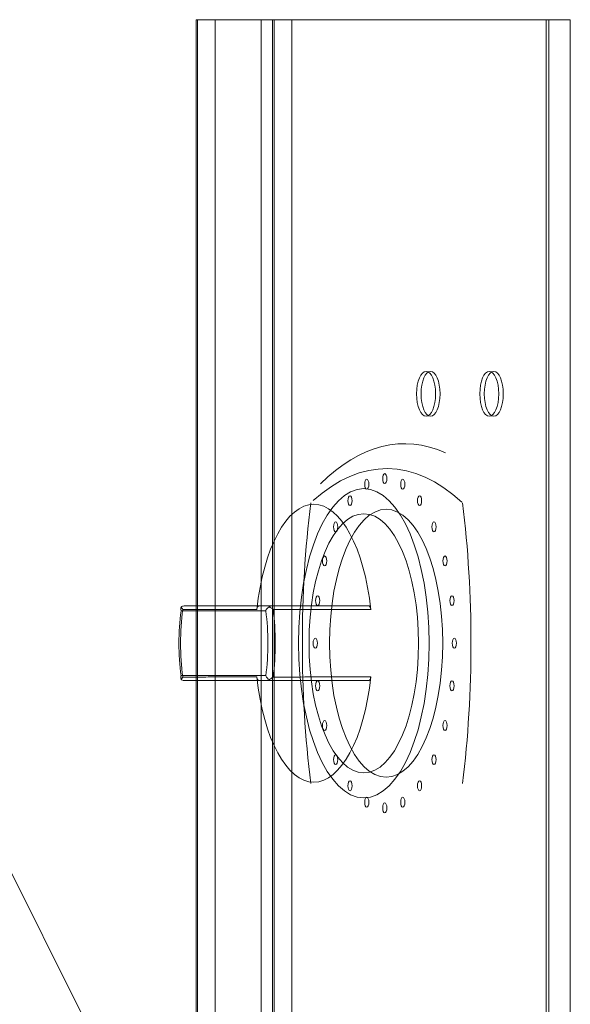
# Model space of a CAD drawing. Header units: millimetres. Extents: x -750 to 72845, y -24282 to 18874.
# Tile 134 of 154: x 70394 to 70505, y 14820 to 15018. Entities that reach past the tile are written whole.
import ezdxf

# ---------------------------------------------------------------- set-up
doc = ezdxf.new("R2010")
doc.units = ezdxf.units.MM
doc.header["$MEASUREMENT"] = 0
doc.layers.add('IRISH HOUSE_HYD AIRPORT_DRAINAGE LAYOUT 1$0$GREY SCALE', color=8, linetype='Continuous')
doc.layers.add('IRISH HOUSE_HYD AIRPORT_DRAINAGE LAYOUT 1$0$GREYSCALE', color=8, linetype='Continuous', lineweight=0)
doc.layers.add('M-MEP-ELPR-EQUIP', color=6, linetype='Continuous', lineweight=20)

# ---------------------------------------------------------------- blocks, each defined once
blk = doc.blocks.new('IRISH HOUSE_HYD AIRPORT_DRAINAGE LAYOUT 1$0$FLOOR PLAN')
at = {"layer": 'IRISH HOUSE_HYD AIRPORT_DRAINAGE LAYOUT 1$0$GREYSCALE', "color": 8, "lineweight": 0, "ltscale": 125}
blk.add_line((20176.39, 15278.36), (21172.83, 13284.48), dxfattribs=at)
at = {"layer": 'IRISH HOUSE_HYD AIRPORT_DRAINAGE LAYOUT 1$0$GREYSCALE', "color": 8, "lineweight": 0, "ltscale": 0.25}
for p, q in [((20429.32, 15018.13), (20429.32, 14216.19)), ((20504.5, 15018.13), (20429.32, 15018.13))]:
    blk.add_line(p, q, dxfattribs=at)
at = {"layer": 'IRISH HOUSE_HYD AIRPORT_DRAINAGE LAYOUT 1$0$GREYSCALE', "color": 8, "lineweight": 0}
for p, q in [((20426.26, 14899.34, 748.61), (20443.29, 14899.34, 785.12)), ((20444.33, 14900.34, 784.98), (20427.04, 14900.34, 747.9)), ((20443.29, 14886.31, 785.12), (20426.26, 14886.31, 748.61)), ((20427.04, 14885.31, 747.9), (20444.33, 14885.31, 784.98))]:
    blk.add_line(p, q, dxfattribs=at)
at = {"layer": 'IRISH HOUSE_HYD AIRPORT_DRAINAGE LAYOUT 1$0$GREYSCALE', "color": 8, "lineweight": 0, "extrusion": (-0.906308, 2.88951e-16, 0.422618)}
for p, q in [((20426.26, 14899.34, 748.61), (20443.29, 14899.34, 785.12)), ((20441.92, 14900.34, 734.75), (20463.97, 14900.34, 782.02)), ((20443.29, 14886.31, 785.12), (20426.26, 14886.31, 748.61)), ((20441.92, 14885.31, 734.75), (20463.97, 14885.31, 782.02))]:
    blk.add_line(p, q, dxfattribs=at)
at = {"layer": 'IRISH HOUSE_HYD AIRPORT_DRAINAGE LAYOUT 1$0$GREYSCALE', "color": 8, "lineweight": 0, "extrusion": (2.94688e-16, 1, -5.17558e-17)}
for p, q in [((20444.33, 14900.34, 784.98), (20427.04, 14900.34, 747.9)), ((20441.92, 14900.34, 734.75), (20463.97, 14900.34, 782.02))]:
    blk.add_line(p, q, dxfattribs=at)
at = {"layer": 'IRISH HOUSE_HYD AIRPORT_DRAINAGE LAYOUT 1$0$GREYSCALE', "color": 8, "lineweight": 0, "extrusion": (-2.94688e-16, -1, 5.17558e-17)}
for p, q in [((20427.04, 14885.31, 747.9), (20444.33, 14885.31, 784.98)), ((20441.92, 14885.31, 734.75), (20463.97, 14885.31, 782.02))]:
    blk.add_line(p, q, dxfattribs=at)
at = {"layer": 'IRISH HOUSE_HYD AIRPORT_DRAINAGE LAYOUT 1$0$GREYSCALE', "color": 8, "lineweight": 0, "extrusion": (0.906308, -5.3388e-16, -0.422618)}
for centre in [(14942.94, 9343.65, 18235.2), (14942.94, 9343.65, 18236.2), (14942.94, 9373.73, 18235.2), (14942.94, 9373.73, 18236.2)]:
    blk.add_circle(centre, 4.51, dxfattribs=at)
at = {"layer": 'IRISH HOUSE_HYD AIRPORT_DRAINAGE LAYOUT 1$0$GREYSCALE', "color": 8, "lineweight": 0, "extrusion": (-0.906308, 5.3388e-16, 0.422618)}
for centre in [(-14942.94, 9343.65, -18235.2), (-14942.94, 9343.65, -18236.2), (-14942.94, 9373.73, -18235.2), (-14942.94, 9373.73, -18236.2)]:
    blk.add_circle(centre, 4.51, dxfattribs=at)
at = {"layer": 'IRISH HOUSE_HYD AIRPORT_DRAINAGE LAYOUT 1$0$GREYSCALE', "color": 8, "lineweight": 0, "extrusion": (-0.906308, 2.88951e-16, 0.422618)}
for centre, radius in [((-14925.9, 9331.12, -18231.89), 1), ((-14924.78, 9322.56, -18231.89), 1), ((-14924.78, 9339.68, -18231.89), 1), ((-14892.82, 9331.12, -18227.24), 31.08), ((-14892.82, 9331.12, -18227.24), 31.08), ((-14921.47, 9314.58, -18231.89), 1), ((-14921.47, 9347.66, -18231.89), 1), ((-14892.82, 9331.12, -18227.23), 26.04), ((-14892.82, 9331.12, -18227.23), 26.04), ((-14892.82, 9331.12, -18232.19), 26.92), ((-14916.21, 9307.73, -18231.89), 1), ((-14916.21, 9354.51, -18231.89), 1), ((-14909.36, 9302.48, -18231.89), 1), ((-14909.36, 9359.77, -18231.89), 1), ((-14901.38, 9299.17, -18231.89), 1), ((-14901.38, 9363.08, -18231.89), 1), ((-14892.82, 9298.04, -18231.89), 1), ((-14892.82, 9364.2, -18231.89), 1), ((-14884.26, 9299.17, -18231.89), 1), ((-14884.26, 9363.08, -18231.89), 1), ((-14876.28, 9302.48, -18231.89), 1), ((-14876.28, 9359.77, -18231.89), 1), ((-14869.43, 9307.73, -18231.89), 1), ((-14869.43, 9354.51, -18231.89), 1), ((-14864.18, 9314.58, -18231.89), 1), ((-14864.18, 9347.66, -18231.89), 1), ((-14860.87, 9322.56, -18231.89), 1), ((-14860.87, 9339.68, -18231.89), 1), ((-14859.74, 9331.12, -18231.89), 1)]:
    blk.add_circle(centre, radius, dxfattribs=at)
at = {"layer": 'IRISH HOUSE_HYD AIRPORT_DRAINAGE LAYOUT 1$0$GREYSCALE', "color": 8, "lineweight": 0, "extrusion": (0.906308, -2.88951e-16, -0.422618)}
blk.add_circle((14892.82, 9331.12, 18232.19), 26.92, dxfattribs=at)
for centre, radius, start, end in [((14829.6, 9331.37, 18236.2), 103.32, 337.1764, 10.7814), ((14892.82, 9393.54, 18232.19), 102.27, 253.9912, 286.0091), ((14892.82, 9269.2, 18232.19), 102.27, 73.9909, 106.0088)]:
    blk.add_arc(centre, radius, start, end, dxfattribs=at)
at = {"layer": 'IRISH HOUSE_HYD AIRPORT_DRAINAGE LAYOUT 1$0$GREYSCALE', "color": 8, "lineweight": 0, "extrusion": (-0.906308, 2.88951e-16, 0.422618)}
for centre, radius, start, end in [((-14829.6, 9331.37, -18236.2), 103.32, 169.2186, 202.8236), ((-14829.6, 9331.37, -18232.19), 98.31, 158.6254, 200.8267), ((-14829.6, 9331.37, -18232.19), 98.31, 158.6254, 200.8267), ((-14892.82, 9393.54, -18232.19), 102.27, 253.9909, 286.0088), ((-14892.82, 9269.2, -18232.19), 102.27, 73.9912, 106.0091), ((-14892.82, 9331.12, -18216.15), 27.92, 103.9861, 256.0139), ((-14892.82, 9331.12, -18216.15), 27.92, 103.9861, 256.0139), ((-14892.82, 9331.12, -18196.1), 21.17, 252.0741, 287.9259), ((-14892.82, 9331.12, -18196.1), 21.17, 252.0741, 287.9259), ((-14892.82, 9331.12, -18197.1), 22.51, 252.3967, 287.6033), ((-14892.82, 9331.12, -18197.1), 22.51, 252.3967, 287.6033), ((-14892.82, 9331.12, -18196.1), 21.17, 72.0741, 107.9259), ((-14892.82, 9331.12, -18196.1), 21.17, 72.0741, 107.9259), ((-14892.82, 9331.12, -18197.1), 22.51, 72.3967, 107.6033), ((-14892.82, 9331.12, -18197.1), 22.51, 72.3967, 107.6033), ((-14892.82, 9331.12, -18216.15), 27.92, 283.9861, 76.0139), ((-14892.82, 9331.12, -18216.15), 27.92, 283.9861, 76.0139)]:
    blk.add_arc(centre, radius, start, end, dxfattribs=at)
at = {"layer": 'IRISH HOUSE_HYD AIRPORT_DRAINAGE LAYOUT 1$0$GREYSCALE', "color": 8, "lineweight": 0}
for points, knots in [([(20426.3, 14900.14, 747.75), (20426.24, 14900.06, 747.86), (20426.21, 14899.97, 747.98), (20426.17, 14899.71, 748.28), (20426.19, 14899.54, 748.44), (20426.25, 14899.36, 748.59), (20426.26, 14899.35, 748.6), (20426.26, 14899.34, 748.6), (20426.26, 14899.34, 748.61), (20426.26, 14899.34, 748.61), (20426.26, 14899.34, 748.61), (20426.26, 14899.34, 748.61), (20426.26, 14899.34, 748.61), (20426.26, 14899.34, 748.61), (20426.26, 14899.34, 748.61), (20426.26, 14899.34, 748.61), (20426.26, 14899.34, 748.61), (20426.26, 14899.34, 748.61), (20426.26, 14899.34, 748.61), (20426.26, 14899.34, 748.61)], [-4.568979, -4.568979, -4.568979, -4.568979, -3.692516, -3.692516, -2.450743, -2.450743, -2.363662, -2.363662, -2.337548, -2.337548, -2.323475, -2.323475, -2.309, -2.309, -2.304181, -2.304181, -2.301314, -2.301314, -2.300178, -2.300178, -2.300178, -2.300178]), ([(20426.3, 14900.14, 747.75), (20426.24, 14900.06, 747.86), (20426.21, 14899.97, 747.98), (20426.17, 14899.71, 748.28), (20426.19, 14899.54, 748.44), (20426.25, 14899.36, 748.59), (20426.26, 14899.35, 748.6), (20426.26, 14899.34, 748.6), (20426.26, 14899.34, 748.61), (20426.26, 14899.34, 748.61), (20426.26, 14899.34, 748.61), (20426.26, 14899.34, 748.61), (20426.26, 14899.34, 748.61), (20426.26, 14899.34, 748.61), (20426.26, 14899.34, 748.61), (20426.26, 14899.34, 748.61), (20426.26, 14899.34, 748.61), (20426.26, 14899.34, 748.61), (20426.26, 14899.34, 748.61), (20426.26, 14899.34, 748.61)], [-4.568979, -4.568979, -4.568979, -4.568979, -3.692516, -3.692516, -2.450743, -2.450743, -2.363662, -2.363662, -2.337548, -2.337548, -2.323475, -2.323475, -2.309, -2.309, -2.304181, -2.304181, -2.301314, -2.301314, -2.300178, -2.300178, -2.300178, -2.300178]), ([(20426.3, 14900.14, 747.75), (20426.31, 14900.15, 747.75), (20426.33, 14900.16, 747.75), (20426.36, 14900.17, 747.76), (20426.37, 14900.18, 747.76), (20426.48, 14900.24, 747.78), (20426.59, 14900.28, 747.8), (20426.81, 14900.33, 747.85), (20426.92, 14900.34, 747.87), (20427.04, 14900.34, 747.9), (20427.04, 14900.34, 747.9), (20427.04, 14900.34, 747.9)], [0.6841371, 0.6841371, 0.6841371, 0.6841371, 0.7321349, 0.7321349, 0.7784099, 0.7784099, 1.1160869, 1.1160869, 1.4632126, 1.4632126, 1.4649667, 1.4649667, 1.4649667, 1.4649667]), ([(20426.3, 14900.14, 747.75), (20426.31, 14900.15, 747.75), (20426.33, 14900.16, 747.75), (20426.36, 14900.17, 747.76), (20426.37, 14900.18, 747.76), (20426.48, 14900.24, 747.78), (20426.59, 14900.28, 747.8), (20426.81, 14900.33, 747.85), (20426.92, 14900.34, 747.87), (20427.04, 14900.34, 747.9), (20427.04, 14900.34, 747.9), (20427.04, 14900.34, 747.9)], [0.6841371, 0.6841371, 0.6841371, 0.6841371, 0.7321349, 0.7321349, 0.7784099, 0.7784099, 1.1160869, 1.1160869, 1.4632126, 1.4632126, 1.4649667, 1.4649667, 1.4649667, 1.4649667]), ([(20426.61, 14899.63, 746.99), (20426.61, 14899.63, 746.99), (20426.61, 14899.63, 746.99), (20426.61, 14899.63, 747), (20426.61, 14899.63, 747), (20426.61, 14899.63, 747), (20426.61, 14899.63, 747), (20426.61, 14899.63, 747), (20426.61, 14899.64, 747), (20426.61, 14899.64, 747), (20426.61, 14899.64, 747), (20426.61, 14899.65, 747), (20426.6, 14899.65, 747.01), (20426.6, 14899.66, 747.02), (20426.59, 14899.67, 747.03), (20426.58, 14899.69, 747.05), (20426.57, 14899.71, 747.07), (20426.53, 14899.75, 747.12), (20426.51, 14899.78, 747.16), (20426.46, 14899.87, 747.27), (20426.42, 14899.92, 747.35), (20426.35, 14900.03, 747.53), (20426.32, 14900.09, 747.64), (20426.3, 14900.14, 747.75)], [0, 0, 0, 0, 0.0007562, 0.0007562, 0.0015191, 0.0015191, 0.003065, 0.003065, 0.0062678, 0.0062678, 0.0131942, 0.0131942, 0.027317, 0.027317, 0.0517791, 0.0517791, 0.0965418, 0.0965418, 0.1826488, 0.1826488, 0.3519012, 0.3519012, 0.5581583, 0.5581583, 0.5581583, 0.5581583]), ([(20426.61, 14899.63, 746.99), (20426.61, 14899.63, 746.99), (20426.61, 14899.63, 746.99), (20426.61, 14899.63, 747), (20426.61, 14899.63, 747), (20426.61, 14899.63, 747), (20426.61, 14899.63, 747), (20426.61, 14899.63, 747), (20426.61, 14899.64, 747), (20426.61, 14899.64, 747), (20426.61, 14899.64, 747), (20426.61, 14899.65, 747), (20426.6, 14899.65, 747.01), (20426.6, 14899.66, 747.02), (20426.59, 14899.67, 747.03), (20426.58, 14899.69, 747.05), (20426.57, 14899.71, 747.07), (20426.53, 14899.75, 747.12), (20426.51, 14899.78, 747.16), (20426.46, 14899.87, 747.27), (20426.42, 14899.92, 747.35), (20426.35, 14900.03, 747.53), (20426.32, 14900.09, 747.64), (20426.3, 14900.14, 747.75)], [0, 0, 0, 0, 0.0007562, 0.0007562, 0.0015191, 0.0015191, 0.003065, 0.003065, 0.0062678, 0.0062678, 0.0131942, 0.0131942, 0.027317, 0.027317, 0.0517791, 0.0517791, 0.0965418, 0.0965418, 0.1826488, 0.1826488, 0.3519012, 0.3519012, 0.5581583, 0.5581583, 0.5581583, 0.5581583]), ([(20441.49, 14899.57, 733.83), (20440.94, 14899.57, 734.32), (20440.38, 14899.58, 734.81), (20439.3, 14899.58, 735.76), (20438.78, 14899.58, 736.22), (20437.23, 14899.59, 737.59), (20436.19, 14899.59, 738.51), (20433.49, 14899.6, 740.89), (20431.83, 14899.61, 742.36), (20428.98, 14899.62, 744.88), (20427.8, 14899.62, 745.94), (20426.61, 14899.63, 746.99)], [-20.862973, -20.862973, -20.862973, -20.862973, -18.643241, -18.643241, -16.57177, -16.57177, -12.428827, -12.428827, -5.800119, -5.800119, -1.046163, -1.046163, -1.046163, -1.046163]), ([(20441.49, 14899.57, 733.83), (20440.94, 14899.57, 734.32), (20440.38, 14899.58, 734.81), (20439.3, 14899.58, 735.76), (20438.78, 14899.58, 736.22), (20437.23, 14899.59, 737.59), (20436.19, 14899.59, 738.51), (20433.49, 14899.6, 740.89), (20431.83, 14899.61, 742.36), (20428.98, 14899.62, 744.88), (20427.8, 14899.62, 745.94), (20426.61, 14899.63, 746.99)], [-20.862973, -20.862973, -20.862973, -20.862973, -18.643241, -18.643241, -16.57177, -16.57177, -12.428827, -12.428827, -5.800119, -5.800119, -1.046163, -1.046163, -1.046163, -1.046163]), ([(20427.04, 14900.34, 747.9), (20428.29, 14900.34, 746.78), (20429.55, 14900.34, 745.67), (20432.47, 14900.34, 743.08), (20434.13, 14900.34, 741.62), (20436.83, 14900.34, 739.23), (20437.87, 14900.34, 738.32), (20439.43, 14900.34, 736.95), (20439.95, 14900.34, 736.49), (20440.95, 14900.34, 735.61), (20441.44, 14900.34, 735.18), (20441.92, 14900.34, 734.75)], [0.767144, 0.767144, 0.767144, 0.767144, 5.800119, 5.800119, 12.428827, 12.428827, 16.57177, 16.57177, 18.643241, 18.643241, 20.57812, 20.57812, 20.57812, 20.57812]), ([(20427.04, 14900.34, 747.9), (20428.29, 14900.34, 746.78), (20429.55, 14900.34, 745.67), (20432.47, 14900.34, 743.08), (20434.13, 14900.34, 741.62), (20436.83, 14900.34, 739.23), (20437.87, 14900.34, 738.32), (20439.43, 14900.34, 736.95), (20439.95, 14900.34, 736.49), (20440.95, 14900.34, 735.61), (20441.44, 14900.34, 735.18), (20441.92, 14900.34, 734.75)], [0.767144, 0.767144, 0.767144, 0.767144, 5.800119, 5.800119, 12.428827, 12.428827, 16.57177, 16.57177, 18.643241, 18.643241, 20.57812, 20.57812, 20.57812, 20.57812]), ([(20441.92, 14900.34, 734.75), (20441.88, 14900.34, 734.66), (20441.84, 14900.33, 734.57), (20441.76, 14900.27, 734.4), (20441.72, 14900.23, 734.31), (20441.63, 14900.11, 734.13), (20441.59, 14900.02, 734.05), (20441.53, 14899.81, 733.91), (20441.5, 14899.7, 733.86), (20441.49, 14899.57, 733.83)], [0, 0, 0, 0, 0.299964, 0.299964, 0.59828, 0.59828, 0.9918, 0.9918, 1.371361, 1.371361, 1.371361, 1.371361]), ([(20441.92, 14900.34, 734.75), (20441.88, 14900.34, 734.66), (20441.84, 14900.33, 734.57), (20441.76, 14900.27, 734.4), (20441.72, 14900.23, 734.31), (20441.63, 14900.11, 734.13), (20441.59, 14900.02, 734.05), (20441.53, 14899.81, 733.91), (20441.5, 14899.7, 733.86), (20441.49, 14899.57, 733.83)], [0, 0, 0, 0, 0.299964, 0.299964, 0.59828, 0.59828, 0.9918, 0.9918, 1.371361, 1.371361, 1.371361, 1.371361]), ([(20443.29, 14899.34, 785.12), (20443.29, 14899.34, 785.12), (20443.29, 14899.34, 785.12), (20443.29, 14899.34, 785.12), (20443.29, 14899.34, 785.12), (20443.29, 14899.34, 785.12), (20443.29, 14899.34, 785.12), (20443.29, 14899.34, 785.12), (20443.29, 14899.34, 785.12), (20443.29, 14899.34, 785.12), (20443.29, 14899.34, 785.12), (20443.29, 14899.35, 785.12), (20443.3, 14899.38, 785.15), (20443.36, 14899.52, 785.26), (20443.42, 14899.62, 785.33), (20443.6, 14899.85, 785.49), (20443.72, 14899.97, 785.56), (20443.9, 14900.1, 785.62), (20443.94, 14900.12, 785.63), (20443.97, 14900.14, 785.64)], [-2.013428, -2.013428, -2.013428, -2.013428, -2.012552, -2.012552, -2.009969, -2.009969, -2.005723, -2.005723, -1.993988, -1.993988, -1.958227, -1.958227, -1.803737, -1.803737, -1.39494, -1.39494, -0.837587, -0.837587, -0.714094, -0.714094, -0.714094, -0.714094]), ([(20443.29, 14899.34, 785.12), (20443.29, 14899.34, 785.12), (20443.29, 14899.34, 785.12), (20443.29, 14899.34, 785.12), (20443.29, 14899.34, 785.12), (20443.29, 14899.34, 785.12), (20443.29, 14899.34, 785.12), (20443.29, 14899.34, 785.12), (20443.29, 14899.34, 785.12), (20443.29, 14899.34, 785.12), (20443.29, 14899.34, 785.12), (20443.29, 14899.35, 785.12), (20443.3, 14899.38, 785.15), (20443.36, 14899.52, 785.26), (20443.42, 14899.62, 785.33), (20443.6, 14899.85, 785.49), (20443.72, 14899.97, 785.56), (20443.9, 14900.1, 785.62), (20443.94, 14900.12, 785.63), (20443.97, 14900.14, 785.64)], [-2.013428, -2.013428, -2.013428, -2.013428, -2.012552, -2.012552, -2.009969, -2.009969, -2.005723, -2.005723, -1.993988, -1.993988, -1.958227, -1.958227, -1.803737, -1.803737, -1.39494, -1.39494, -0.837587, -0.837587, -0.714094, -0.714094, -0.714094, -0.714094]), ([(20444.33, 14900.34, 784.98), (20444.33, 14900.34, 784.98), (20444.33, 14900.34, 784.98), (20444.27, 14900.34, 785.08), (20444.21, 14900.33, 785.19), (20444.11, 14900.27, 785.39), (20444.05, 14900.23, 785.48), (20443.99, 14900.17, 785.6), (20443.98, 14900.15, 785.62), (20443.97, 14900.14, 785.64)], [-0.0017633, -0.0017633, -0.0017633, -0.0017633, 0, 0, 0.3544407, 0.3544407, 0.6989598, 0.6989598, 0.783168, 0.783168, 0.783168, 0.783168]), ([(20444.33, 14900.34, 784.98), (20444.33, 14900.34, 784.98), (20444.33, 14900.34, 784.98), (20444.27, 14900.34, 785.08), (20444.21, 14900.33, 785.19), (20444.11, 14900.27, 785.39), (20444.05, 14900.23, 785.48), (20443.99, 14900.17, 785.6), (20443.98, 14900.15, 785.62), (20443.97, 14900.14, 785.64)], [-0.0017633, -0.0017633, -0.0017633, -0.0017633, 0, 0, 0.3544407, 0.3544407, 0.6989598, 0.6989598, 0.783168, 0.783168, 0.783168, 0.783168]), ([(20443.97, 14900.14, 785.64), (20444.04, 14900.11, 785.67), (20444.11, 14900.07, 785.71), (20444.27, 14899.97, 785.78), (20444.37, 14899.91, 785.81), (20444.52, 14899.81, 785.84), (20444.57, 14899.77, 785.85), (20444.64, 14899.72, 785.87), (20444.67, 14899.7, 785.87), (20444.7, 14899.68, 785.88), (20444.71, 14899.67, 785.88), (20444.73, 14899.65, 785.88), (20444.73, 14899.65, 785.88), (20444.74, 14899.64, 785.88), (20444.74, 14899.64, 785.88), (20444.74, 14899.64, 785.88), (20444.74, 14899.63, 785.88), (20444.74, 14899.63, 785.88)], [0.8289705, 0.8289705, 0.8289705, 0.8289705, 1.0570419, 1.0570419, 1.3691091, 1.3691091, 1.5284326, 1.5284326, 1.6112916, 1.6112916, 1.6500585, 1.6500585, 1.6707993, 1.6707993, 1.6821461, 1.6821461, 1.694108, 1.694108, 1.694108, 1.694108]), ([(20443.97, 14900.14, 785.64), (20444.04, 14900.11, 785.67), (20444.11, 14900.07, 785.71), (20444.27, 14899.97, 785.78), (20444.37, 14899.91, 785.81), (20444.52, 14899.81, 785.84), (20444.57, 14899.77, 785.85), (20444.64, 14899.72, 785.87), (20444.67, 14899.7, 785.87), (20444.7, 14899.68, 785.88), (20444.71, 14899.67, 785.88), (20444.73, 14899.65, 785.88), (20444.73, 14899.65, 785.88), (20444.74, 14899.64, 785.88), (20444.74, 14899.64, 785.88), (20444.74, 14899.64, 785.88), (20444.74, 14899.63, 785.88), (20444.74, 14899.63, 785.88)], [0.8289705, 0.8289705, 0.8289705, 0.8289705, 1.0570419, 1.0570419, 1.3691091, 1.3691091, 1.5284326, 1.5284326, 1.6112916, 1.6112916, 1.6500585, 1.6500585, 1.6707993, 1.6707993, 1.6821461, 1.6821461, 1.694108, 1.694108, 1.694108, 1.694108]), ([(20463.97, 14900.34, 782.02), (20462.64, 14900.34, 782.23), (20461.32, 14900.34, 782.43), (20459.31, 14900.34, 782.73), (20458.63, 14900.34, 782.84), (20456.85, 14900.34, 783.11), (20455.75, 14900.34, 783.27), (20452.91, 14900.34, 783.7), (20451.15, 14900.34, 783.96), (20447.71, 14900.34, 784.48), (20446.02, 14900.34, 784.73), (20444.33, 14900.34, 784.98)], [12.565421, 12.565421, 12.565421, 12.565421, 16.570697, 16.570697, 18.642034, 18.642034, 21.956173, 21.956173, 27.258796, 27.258796, 32.376399, 32.376399, 32.376399, 32.376399]), ([(20463.97, 14900.34, 782.02), (20462.64, 14900.34, 782.23), (20461.32, 14900.34, 782.43), (20459.31, 14900.34, 782.73), (20458.63, 14900.34, 782.84), (20456.85, 14900.34, 783.11), (20455.75, 14900.34, 783.27), (20452.91, 14900.34, 783.7), (20451.15, 14900.34, 783.96), (20447.71, 14900.34, 784.48), (20446.02, 14900.34, 784.73), (20444.33, 14900.34, 784.98)], [12.565421, 12.565421, 12.565421, 12.565421, 16.570697, 16.570697, 18.642034, 18.642034, 21.956173, 21.956173, 27.258796, 27.258796, 32.376399, 32.376399, 32.376399, 32.376399]), ([(20444.74, 14899.63, 785.88), (20446.34, 14899.62, 785.65), (20447.94, 14899.62, 785.41), (20451.3, 14899.61, 784.92), (20453.05, 14899.6, 784.66), (20455.9, 14899.59, 784.23), (20456.99, 14899.59, 784.06), (20458.77, 14899.59, 783.8), (20459.46, 14899.58, 783.69), (20461.51, 14899.58, 783.38), (20462.88, 14899.58, 783.18), (20464.3, 14899.57, 782.96), (20464.35, 14899.57, 782.95), (20464.39, 14899.57, 782.95)], [-32.09738, -32.09738, -32.09738, -32.09738, -27.258796, -27.258796, -21.956173, -21.956173, -18.642034, -18.642034, -16.570697, -16.570697, -12.428022, -12.428022, -12.280567, -12.280567, -12.280567, -12.280567]), ([(20444.74, 14899.63, 785.88), (20446.34, 14899.62, 785.65), (20447.94, 14899.62, 785.41), (20451.3, 14899.61, 784.92), (20453.05, 14899.6, 784.66), (20455.9, 14899.59, 784.23), (20456.99, 14899.59, 784.06), (20458.77, 14899.59, 783.8), (20459.46, 14899.58, 783.69), (20461.51, 14899.58, 783.38), (20462.88, 14899.58, 783.18), (20464.3, 14899.57, 782.96), (20464.35, 14899.57, 782.95), (20464.39, 14899.57, 782.95)], [-32.09738, -32.09738, -32.09738, -32.09738, -27.258796, -27.258796, -21.956173, -21.956173, -18.642034, -18.642034, -16.570697, -16.570697, -12.428022, -12.428022, -12.280567, -12.280567, -12.280567, -12.280567]), ([(20464.39, 14899.57, 782.95), (20464.39, 14899.66, 782.93), (20464.37, 14899.74, 782.9), (20464.33, 14899.9, 782.82), (20464.31, 14899.97, 782.77), (20464.24, 14900.13, 782.62), (20464.19, 14900.21, 782.51), (20464.08, 14900.31, 782.28), (20464.02, 14900.34, 782.15), (20463.97, 14900.34, 782.02)], [0, 0, 0, 0, 0.267044, 0.267044, 0.536426, 0.536426, 0.950116, 0.950116, 1.373248, 1.373248, 1.373248, 1.373248]), ([(20464.39, 14899.57, 782.95), (20464.39, 14899.66, 782.93), (20464.37, 14899.74, 782.9), (20464.33, 14899.9, 782.82), (20464.31, 14899.97, 782.77), (20464.24, 14900.13, 782.62), (20464.19, 14900.21, 782.51), (20464.08, 14900.31, 782.28), (20464.02, 14900.34, 782.15), (20463.97, 14900.34, 782.02)], [0, 0, 0, 0, 0.267044, 0.267044, 0.536426, 0.536426, 0.950116, 0.950116, 1.373248, 1.373248, 1.373248, 1.373248]), ([(20426.26, 14886.31, 748.61), (20426.26, 14886.31, 748.61), (20426.26, 14886.31, 748.61), (20426.26, 14886.31, 748.61), (20426.26, 14886.31, 748.61), (20426.26, 14886.31, 748.61), (20426.26, 14886.31, 748.61), (20426.26, 14886.31, 748.61), (20426.26, 14886.31, 748.61), (20426.26, 14886.31, 748.61), (20426.26, 14886.31, 748.61), (20426.26, 14886.3, 748.6), (20426.25, 14886.27, 748.57), (20426.2, 14886.13, 748.45), (20426.18, 14886.03, 748.36), (20426.18, 14885.8, 748.13), (20426.2, 14885.68, 747.99), (20426.27, 14885.55, 747.81), (20426.29, 14885.53, 747.78), (20426.3, 14885.51, 747.75)], [-2.013835, -2.013835, -2.013835, -2.013835, -2.012593, -2.012593, -2.009935, -2.009935, -2.006101, -2.006101, -1.99429, -1.99429, -1.958405, -1.958405, -1.803523, -1.803523, -1.394904, -1.394904, -0.837569, -0.837569, -0.714146, -0.714146, -0.714146, -0.714146]), ([(20426.26, 14886.31, 748.61), (20426.26, 14886.31, 748.61), (20426.26, 14886.31, 748.61), (20426.26, 14886.31, 748.61), (20426.26, 14886.31, 748.61), (20426.26, 14886.31, 748.61), (20426.26, 14886.31, 748.61), (20426.26, 14886.31, 748.61), (20426.26, 14886.31, 748.61), (20426.26, 14886.31, 748.61), (20426.26, 14886.31, 748.61), (20426.26, 14886.3, 748.6), (20426.25, 14886.27, 748.57), (20426.2, 14886.13, 748.45), (20426.18, 14886.03, 748.36), (20426.18, 14885.8, 748.13), (20426.2, 14885.68, 747.99), (20426.27, 14885.55, 747.81), (20426.29, 14885.53, 747.78), (20426.3, 14885.51, 747.75)], [-2.013835, -2.013835, -2.013835, -2.013835, -2.012593, -2.012593, -2.009935, -2.009935, -2.006101, -2.006101, -1.99429, -1.99429, -1.958405, -1.958405, -1.803523, -1.803523, -1.394904, -1.394904, -0.837569, -0.837569, -0.714146, -0.714146, -0.714146, -0.714146]), ([(20426.3, 14885.51, 747.75), (20426.32, 14885.54, 747.67), (20426.34, 14885.58, 747.6), (20426.39, 14885.68, 747.42), (20426.43, 14885.74, 747.33), (20426.49, 14885.84, 747.19), (20426.52, 14885.87, 747.15), (20426.56, 14885.93, 747.08), (20426.57, 14885.94, 747.06), (20426.59, 14885.97, 747.03), (20426.59, 14885.98, 747.02), (20426.6, 14885.99, 747.01), (20426.6, 14886, 747.01), (20426.61, 14886, 747), (20426.61, 14886.01, 747), (20426.61, 14886.01, 747), (20426.61, 14886.01, 747), (20426.61, 14886.02, 746.99)], [0.8289705, 0.8289705, 0.8289705, 0.8289705, 1.0570419, 1.0570419, 1.3691091, 1.3691091, 1.5284326, 1.5284326, 1.6112916, 1.6112916, 1.6500585, 1.6500585, 1.6707993, 1.6707993, 1.6821461, 1.6821461, 1.694108, 1.694108, 1.694108, 1.694108]), ([(20426.3, 14885.51, 747.75), (20426.32, 14885.54, 747.67), (20426.34, 14885.58, 747.6), (20426.39, 14885.68, 747.42), (20426.43, 14885.74, 747.33), (20426.49, 14885.84, 747.19), (20426.52, 14885.87, 747.15), (20426.56, 14885.93, 747.08), (20426.57, 14885.94, 747.06), (20426.59, 14885.97, 747.03), (20426.59, 14885.98, 747.02), (20426.6, 14885.99, 747.01), (20426.6, 14886, 747.01), (20426.61, 14886, 747), (20426.61, 14886.01, 747), (20426.61, 14886.01, 747), (20426.61, 14886.01, 747), (20426.61, 14886.02, 746.99)], [0.8289705, 0.8289705, 0.8289705, 0.8289705, 1.0570419, 1.0570419, 1.3691091, 1.3691091, 1.5284326, 1.5284326, 1.6112916, 1.6112916, 1.6500585, 1.6500585, 1.6707993, 1.6707993, 1.6821461, 1.6821461, 1.694108, 1.694108, 1.694108, 1.694108]), ([(20427.04, 14885.31, 747.9), (20427.04, 14885.31, 747.9), (20427.04, 14885.31, 747.9), (20426.92, 14885.31, 747.87), (20426.8, 14885.32, 747.85), (20426.58, 14885.37, 747.8), (20426.47, 14885.41, 747.78), (20426.35, 14885.48, 747.76), (20426.32, 14885.49, 747.75), (20426.3, 14885.51, 747.75)], [-0.0017633, -0.0017633, -0.0017633, -0.0017633, 0, 0, 0.3544407, 0.3544407, 0.6989598, 0.6989598, 0.783168, 0.783168, 0.783168, 0.783168]), ([(20427.04, 14885.31, 747.9), (20427.04, 14885.31, 747.9), (20427.04, 14885.31, 747.9), (20426.92, 14885.31, 747.87), (20426.8, 14885.32, 747.85), (20426.58, 14885.37, 747.8), (20426.47, 14885.41, 747.78), (20426.35, 14885.48, 747.76), (20426.32, 14885.49, 747.75), (20426.3, 14885.51, 747.75)], [-0.0017633, -0.0017633, -0.0017633, -0.0017633, 0, 0, 0.3544407, 0.3544407, 0.6989598, 0.6989598, 0.783168, 0.783168, 0.783168, 0.783168]), ([(20426.61, 14886.02, 746.99), (20427.82, 14886.02, 745.92), (20429.03, 14886.03, 744.85), (20431.56, 14886.04, 742.6), (20432.89, 14886.04, 741.42), (20435.05, 14886.05, 739.52), (20435.88, 14886.06, 738.78), (20437.23, 14886.06, 737.59), (20437.74, 14886.06, 737.13), (20439.3, 14886.07, 735.76), (20440.34, 14886.07, 734.84), (20441.42, 14886.07, 733.9), (20441.45, 14886.07, 733.86), (20441.49, 14886.07, 733.83)], [-32.09738, -32.09738, -32.09738, -32.09738, -27.260564, -27.260564, -21.957597, -21.957597, -18.643243, -18.643243, -16.571772, -16.571772, -12.428829, -12.428829, -12.280567, -12.280567, -12.280567, -12.280567]), ([(20426.61, 14886.02, 746.99), (20427.82, 14886.02, 745.92), (20429.03, 14886.03, 744.85), (20431.56, 14886.04, 742.6), (20432.89, 14886.04, 741.42), (20435.05, 14886.05, 739.52), (20435.88, 14886.06, 738.78), (20437.23, 14886.06, 737.59), (20437.74, 14886.06, 737.13), (20439.3, 14886.07, 735.76), (20440.34, 14886.07, 734.84), (20441.42, 14886.07, 733.9), (20441.45, 14886.07, 733.86), (20441.49, 14886.07, 733.83)], [-32.09738, -32.09738, -32.09738, -32.09738, -27.260564, -27.260564, -21.957597, -21.957597, -18.643243, -18.643243, -16.571772, -16.571772, -12.428829, -12.428829, -12.280567, -12.280567, -12.280567, -12.280567]), ([(20441.92, 14885.31, 734.75), (20440.92, 14885.31, 735.64), (20439.91, 14885.31, 736.52), (20438.39, 14885.31, 737.86), (20437.87, 14885.31, 738.32), (20436.52, 14885.31, 739.51), (20435.69, 14885.31, 740.24), (20433.53, 14885.31, 742.15), (20432.2, 14885.31, 743.32), (20429.59, 14885.31, 745.63), (20428.31, 14885.31, 746.76), (20427.04, 14885.31, 747.9)], [12.565421, 12.565421, 12.565421, 12.565421, 16.571772, 16.571772, 18.643243, 18.643243, 21.957597, 21.957597, 27.260564, 27.260564, 32.376399, 32.376399, 32.376399, 32.376399]), ([(20441.92, 14885.31, 734.75), (20440.92, 14885.31, 735.64), (20439.91, 14885.31, 736.52), (20438.39, 14885.31, 737.86), (20437.87, 14885.31, 738.32), (20436.52, 14885.31, 739.51), (20435.69, 14885.31, 740.24), (20433.53, 14885.31, 742.15), (20432.2, 14885.31, 743.32), (20429.59, 14885.31, 745.63), (20428.31, 14885.31, 746.76), (20427.04, 14885.31, 747.9)], [12.565421, 12.565421, 12.565421, 12.565421, 16.571772, 16.571772, 18.643243, 18.643243, 21.957597, 21.957597, 27.260564, 27.260564, 32.376399, 32.376399, 32.376399, 32.376399]), ([(20441.49, 14886.07, 733.83), (20441.5, 14885.99, 733.85), (20441.52, 14885.9, 733.88), (20441.55, 14885.75, 733.96), (20441.58, 14885.68, 734.01), (20441.64, 14885.52, 734.16), (20441.69, 14885.44, 734.26), (20441.8, 14885.33, 734.5), (20441.86, 14885.31, 734.62), (20441.92, 14885.31, 734.75)], [0, 0, 0, 0, 0.267044, 0.267044, 0.536426, 0.536426, 0.950116, 0.950116, 1.373248, 1.373248, 1.373248, 1.373248]), ([(20441.49, 14886.07, 733.83), (20441.5, 14885.99, 733.85), (20441.52, 14885.9, 733.88), (20441.55, 14885.75, 733.96), (20441.58, 14885.68, 734.01), (20441.64, 14885.52, 734.16), (20441.69, 14885.44, 734.26), (20441.8, 14885.33, 734.5), (20441.86, 14885.31, 734.62), (20441.92, 14885.31, 734.75)], [0, 0, 0, 0, 0.267044, 0.267044, 0.536426, 0.536426, 0.950116, 0.950116, 1.373248, 1.373248, 1.373248, 1.373248]), ([(20443.97, 14885.51, 785.64), (20443.84, 14885.58, 785.61), (20443.72, 14885.68, 785.56), (20443.47, 14885.95, 785.39), (20443.36, 14886.12, 785.27), (20443.29, 14886.29, 785.13), (20443.29, 14886.3, 785.12), (20443.29, 14886.3, 785.12), (20443.29, 14886.31, 785.12), (20443.29, 14886.31, 785.12), (20443.29, 14886.31, 785.12), (20443.29, 14886.31, 785.12), (20443.29, 14886.31, 785.12), (20443.29, 14886.31, 785.12), (20443.29, 14886.31, 785.12), (20443.29, 14886.31, 785.12), (20443.29, 14886.31, 785.12), (20443.29, 14886.31, 785.12), (20443.29, 14886.31, 785.12), (20443.29, 14886.31, 785.12)], [-8.44556, -8.44556, -8.44556, -8.44556, -6.098348, -6.098348, -2.65729, -2.65729, -2.449125, -2.449125, -2.390397, -2.390397, -2.362772, -2.362772, -2.346928, -2.346928, -2.336306, -2.336306, -2.331244, -2.331244, -2.327246, -2.327246, -2.327246, -2.327246]), ([(20443.97, 14885.51, 785.64), (20443.84, 14885.58, 785.61), (20443.72, 14885.68, 785.56), (20443.47, 14885.95, 785.39), (20443.36, 14886.12, 785.27), (20443.29, 14886.29, 785.13), (20443.29, 14886.3, 785.12), (20443.29, 14886.3, 785.12), (20443.29, 14886.31, 785.12), (20443.29, 14886.31, 785.12), (20443.29, 14886.31, 785.12), (20443.29, 14886.31, 785.12), (20443.29, 14886.31, 785.12), (20443.29, 14886.31, 785.12), (20443.29, 14886.31, 785.12), (20443.29, 14886.31, 785.12), (20443.29, 14886.31, 785.12), (20443.29, 14886.31, 785.12), (20443.29, 14886.31, 785.12), (20443.29, 14886.31, 785.12)], [-8.44556, -8.44556, -8.44556, -8.44556, -6.098348, -6.098348, -2.65729, -2.65729, -2.449125, -2.449125, -2.390397, -2.390397, -2.362772, -2.362772, -2.346928, -2.346928, -2.336306, -2.336306, -2.331244, -2.331244, -2.327246, -2.327246, -2.327246, -2.327246]), ([(20444.74, 14886.02, 785.88), (20444.74, 14886.02, 785.88), (20444.74, 14886.02, 785.88), (20444.74, 14886.01, 785.88), (20444.74, 14886.01, 785.88), (20444.74, 14886.01, 785.88), (20444.74, 14886.01, 785.88), (20444.74, 14886.01, 785.88), (20444.74, 14886.01, 785.88), (20444.74, 14886.01, 785.88), (20444.74, 14886.01, 785.88), (20444.74, 14886, 785.88), (20444.73, 14886, 785.88), (20444.72, 14885.99, 785.88), (20444.71, 14885.98, 785.88), (20444.68, 14885.96, 785.87), (20444.66, 14885.94, 785.87), (20444.6, 14885.89, 785.86), (20444.56, 14885.87, 785.85), (20444.43, 14885.78, 785.83), (20444.35, 14885.73, 785.8), (20444.17, 14885.61, 785.74), (20444.07, 14885.56, 785.69), (20443.97, 14885.51, 785.64)], [0, 0, 0, 0, 0.0007562, 0.0007562, 0.0015191, 0.0015191, 0.003065, 0.003065, 0.0062678, 0.0062678, 0.0131943, 0.0131943, 0.027317, 0.027317, 0.0517792, 0.0517792, 0.096542, 0.096542, 0.1826491, 0.1826491, 0.3519018, 0.3519018, 0.5581592, 0.5581592, 0.5581592, 0.5581592]), ([(20444.74, 14886.02, 785.88), (20444.74, 14886.02, 785.88), (20444.74, 14886.02, 785.88), (20444.74, 14886.01, 785.88), (20444.74, 14886.01, 785.88), (20444.74, 14886.01, 785.88), (20444.74, 14886.01, 785.88), (20444.74, 14886.01, 785.88), (20444.74, 14886.01, 785.88), (20444.74, 14886.01, 785.88), (20444.74, 14886.01, 785.88), (20444.74, 14886, 785.88), (20444.73, 14886, 785.88), (20444.72, 14885.99, 785.88), (20444.71, 14885.98, 785.88), (20444.68, 14885.96, 785.87), (20444.66, 14885.94, 785.87), (20444.6, 14885.89, 785.86), (20444.56, 14885.87, 785.85), (20444.43, 14885.78, 785.83), (20444.35, 14885.73, 785.8), (20444.17, 14885.61, 785.74), (20444.07, 14885.56, 785.69), (20443.97, 14885.51, 785.64)], [0, 0, 0, 0, 0.0007562, 0.0007562, 0.0015191, 0.0015191, 0.003065, 0.003065, 0.0062678, 0.0062678, 0.0131943, 0.0131943, 0.027317, 0.027317, 0.0517792, 0.0517792, 0.096542, 0.096542, 0.1826491, 0.1826491, 0.3519018, 0.3519018, 0.5581592, 0.5581592, 0.5581592, 0.5581592]), ([(20443.97, 14885.51, 785.64), (20443.98, 14885.5, 785.63), (20443.98, 14885.49, 785.61), (20444, 14885.47, 785.59), (20444, 14885.47, 785.58), (20444.06, 14885.41, 785.48), (20444.11, 14885.37, 785.38), (20444.22, 14885.32, 785.18), (20444.27, 14885.31, 785.08), (20444.33, 14885.31, 784.98), (20444.33, 14885.31, 784.98), (20444.33, 14885.31, 784.98)], [0.6841371, 0.6841371, 0.6841371, 0.6841371, 0.7321349, 0.7321349, 0.7784099, 0.7784099, 1.1160869, 1.1160869, 1.4632126, 1.4632126, 1.4649667, 1.4649667, 1.4649667, 1.4649667]), ([(20443.97, 14885.51, 785.64), (20443.98, 14885.5, 785.63), (20443.98, 14885.49, 785.61), (20444, 14885.47, 785.59), (20444, 14885.47, 785.58), (20444.06, 14885.41, 785.48), (20444.11, 14885.37, 785.38), (20444.22, 14885.32, 785.18), (20444.27, 14885.31, 785.08), (20444.33, 14885.31, 784.98), (20444.33, 14885.31, 784.98), (20444.33, 14885.31, 784.98)], [0.6841371, 0.6841371, 0.6841371, 0.6841371, 0.7321349, 0.7321349, 0.7784099, 0.7784099, 1.1160869, 1.1160869, 1.4632126, 1.4632126, 1.4649667, 1.4649667, 1.4649667, 1.4649667]), ([(20444.33, 14885.31, 784.98), (20445.99, 14885.31, 784.73), (20447.65, 14885.31, 784.48), (20451.51, 14885.31, 783.91), (20453.7, 14885.31, 783.58), (20457.26, 14885.31, 783.04), (20458.63, 14885.31, 782.84), (20460.68, 14885.31, 782.52), (20461.36, 14885.31, 782.42), (20462.69, 14885.31, 782.22), (20463.33, 14885.31, 782.12), (20463.97, 14885.31, 782.02)], [0.767144, 0.767144, 0.767144, 0.767144, 5.800119, 5.800119, 12.428827, 12.428827, 16.57177, 16.57177, 18.643241, 18.643241, 20.57812, 20.57812, 20.57812, 20.57812]), ([(20444.33, 14885.31, 784.98), (20445.99, 14885.31, 784.73), (20447.65, 14885.31, 784.48), (20451.51, 14885.31, 783.91), (20453.7, 14885.31, 783.58), (20457.26, 14885.31, 783.04), (20458.63, 14885.31, 782.84), (20460.68, 14885.31, 782.52), (20461.36, 14885.31, 782.42), (20462.69, 14885.31, 782.22), (20463.33, 14885.31, 782.12), (20463.97, 14885.31, 782.02)], [0.767144, 0.767144, 0.767144, 0.767144, 5.800119, 5.800119, 12.428827, 12.428827, 16.57177, 16.57177, 18.643241, 18.643241, 20.57812, 20.57812, 20.57812, 20.57812]), ([(20464.39, 14886.07, 782.95), (20463.66, 14886.07, 783.06), (20462.93, 14886.07, 783.17), (20461.51, 14886.07, 783.38), (20460.83, 14886.07, 783.49), (20458.77, 14886.06, 783.8), (20457.4, 14886.06, 784), (20453.84, 14886.05, 784.54), (20451.65, 14886.04, 784.86), (20447.89, 14886.03, 785.42), (20446.32, 14886.02, 785.65), (20444.74, 14886.02, 785.88)], [-20.862973, -20.862973, -20.862973, -20.862973, -18.643241, -18.643241, -16.57177, -16.57177, -12.428827, -12.428827, -5.800119, -5.800119, -1.046163, -1.046163, -1.046163, -1.046163]), ([(20464.39, 14886.07, 782.95), (20463.66, 14886.07, 783.06), (20462.93, 14886.07, 783.17), (20461.51, 14886.07, 783.38), (20460.83, 14886.07, 783.49), (20458.77, 14886.06, 783.8), (20457.4, 14886.06, 784), (20453.84, 14886.05, 784.54), (20451.65, 14886.04, 784.86), (20447.89, 14886.03, 785.42), (20446.32, 14886.02, 785.65), (20444.74, 14886.02, 785.88)], [-20.862973, -20.862973, -20.862973, -20.862973, -18.643241, -18.643241, -16.57177, -16.57177, -12.428827, -12.428827, -5.800119, -5.800119, -1.046163, -1.046163, -1.046163, -1.046163]), ([(20463.97, 14885.31, 782.02), (20464.01, 14885.31, 782.12), (20464.05, 14885.32, 782.21), (20464.13, 14885.37, 782.38), (20464.17, 14885.41, 782.46), (20464.25, 14885.54, 782.64), (20464.29, 14885.63, 782.73), (20464.36, 14885.84, 782.87), (20464.38, 14885.95, 782.92), (20464.39, 14886.07, 782.95)], [0, 0, 0, 0, 0.299964, 0.299964, 0.59828, 0.59828, 0.9918, 0.9918, 1.371361, 1.371361, 1.371361, 1.371361]), ([(20463.97, 14885.31, 782.02), (20464.01, 14885.31, 782.12), (20464.05, 14885.32, 782.21), (20464.13, 14885.37, 782.38), (20464.17, 14885.41, 782.46), (20464.25, 14885.54, 782.64), (20464.29, 14885.63, 782.73), (20464.36, 14885.84, 782.87), (20464.38, 14885.95, 782.92), (20464.39, 14886.07, 782.95)], [0, 0, 0, 0, 0.299964, 0.299964, 0.59828, 0.59828, 0.9918, 0.9918, 1.371361, 1.371361, 1.371361, 1.371361])]:
    blk.add_open_spline(points, degree=3, knots=knots, dxfattribs=at)
at = {"layer": 'IRISH HOUSE_HYD AIRPORT_DRAINAGE LAYOUT 1$0$GREYSCALE', "color": 8, "lineweight": 0, "ltscale": 0.25}
for points, invisible_edges in [([(20430.31, 15018.13, 894.14), (20429.57, 15018.13, 886.61), (20429.57, 14216.19, 886.61), (20430.31, 14216.19, 894.14)], 8), ([(20442.35, 15018.13, 902.18), (20435.11, 15018.13, 899.98), (20435.11, 14216.19, 899.98), (20442.35, 14216.19, 902.18)], 2), ([(20444.68, 15018.13, 692.78), (20444.66, 15018.13, 692.4), (20444.66, 14216.19, 692.4), (20444.68, 14216.19, 692.78)], 8), ([(20444.66, 15018.13, 659.48), (20444.96, 15018.13, 658.05), (20444.96, 14216.19, 658.05), (20444.66, 14216.19, 659.48)], 2), ([(20444.74, 15018.13, 693.16), (20444.68, 15018.13, 692.78), (20444.68, 14216.19, 692.78), (20444.74, 14216.19, 693.16)], 10), ([(20444.84, 15018.13, 693.53), (20444.74, 15018.13, 693.16), (20444.74, 14216.19, 693.16), (20444.84, 14216.19, 693.53)], 10), ([(20444.98, 15018.13, 693.88), (20444.84, 15018.13, 693.53), (20444.84, 14216.19, 693.53), (20444.98, 14216.19, 693.88)], 2), ([(20444.96, 15018.13, 658.05), (20445.82, 15018.13, 656.87), (20445.82, 14216.19, 656.87), (20444.96, 14216.19, 658.05)], 10), ([(20445.82, 15018.13, 656.87), (20447.08, 15018.13, 656.14), (20447.08, 14216.19, 656.14), (20445.82, 14216.19, 656.87)], 10), ([(20447.08, 15018.13, 656.14), (20448.53, 15018.13, 655.99), (20448.53, 14216.19, 655.99), (20447.08, 14216.19, 656.14)], 8)]:
    blk.add_3dface(points, dxfattribs=dict(at, invisible_edges=invisible_edges))
for points in [[(20429.57, 15018.13, 886.61), (20433.14, 15018.13, 879.93), (20433.14, 14216.19, 879.93), (20429.57, 14216.19, 886.61)], [(20433.14, 15018.13, 879.93), (20499.67, 15018.13, 815.05), (20499.67, 14216.19, 815.05), (20433.14, 14216.19, 879.93)], [(20504.5, 15018.13, 902.18), (20442.35, 15018.13, 902.18), (20442.35, 14216.19, 902.18), (20504.5, 14216.19, 902.18)], [(20444.66, 15018.13, 692.4), (20444.66, 15018.13, 659.48), (20444.66, 14216.19, 659.48), (20444.66, 14216.19, 692.4)], [(20500.17, 15018.13, 812.22), (20444.98, 15018.13, 693.88), (20444.98, 14216.19, 693.88), (20500.17, 14216.19, 812.22)], [(20448.53, 15018.13, 655.99), (20504.5, 15018.13, 662.14), (20504.5, 14216.19, 662.14), (20448.53, 14216.19, 655.99)]]:
    blk.add_3dface(points, dxfattribs=at)
at = {"layer": 'IRISH HOUSE_HYD AIRPORT_DRAINAGE LAYOUT 1$0$GREYSCALE', "color": 8, "lineweight": 0}
for points, invisible_edges in [([(20435.11, 15018.13, 899.98), (20430.31, 15018.13, 894.14), (20430.31, 14216.19, 894.14), (20435.11, 14216.19, 899.98)], 10), ([(20499.67, 15018.13, 815.05), (20500.13, 15018.13, 814.44), (20500.13, 14216.19, 814.44), (20499.67, 14216.19, 815.05)], 2), ([(20500.13, 15018.13, 814.44), (20500.37, 15018.13, 813.72), (20500.37, 14216.19, 813.72), (20500.13, 14216.19, 814.44)], 10), ([(20500.39, 15018.13, 812.95), (20500.17, 15018.13, 812.22), (20500.17, 14216.19, 812.22), (20500.39, 14216.19, 812.95)], 8), ([(20500.37, 15018.13, 813.72), (20500.39, 15018.13, 812.95), (20500.39, 14216.19, 812.95), (20500.37, 14216.19, 813.72)], 10)]:
    blk.add_3dface(points, dxfattribs=dict(at, invisible_edges=invisible_edges))
blk.add_3dface([(20504.5, 15018.13, 662.14), (20504.5, 15018.13, 902.18), (20504.5, 14216.19, 902.18), (20504.5, 14216.19, 662.14)], dxfattribs=at)
blk = doc.blocks.new('IRISH HOUSE_HYD AIRPORT_DRAINAGE LAYOUT 1')
at = {"layer": 'IRISH HOUSE_HYD AIRPORT_DRAINAGE LAYOUT 1$0$GREY SCALE'}
blk.add_blockref('IRISH HOUSE_HYD AIRPORT_DRAINAGE LAYOUT 1$0$FLOOR PLAN', (0, 0), dxfattribs=at)

msp = doc.modelspace()

# ---------------------------------------------------------------- block references
at = {"layer": 'M-MEP-ELPR-EQUIP'}
msp.add_blockref('IRISH HOUSE_HYD AIRPORT_DRAINAGE LAYOUT 1', (50000, 0), dxfattribs=at)

doc.saveas('drawing.dxf')
